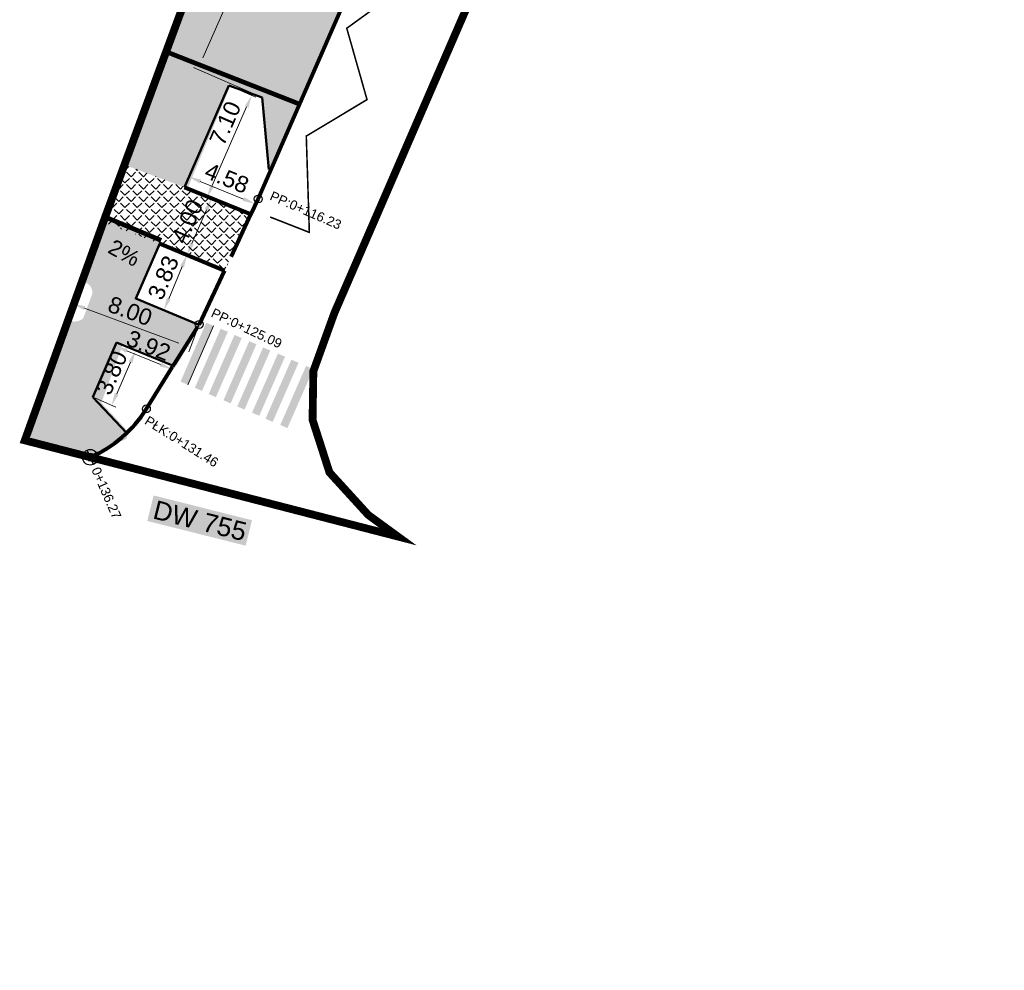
# Model space of a CAD drawing. Header units: metres. Extents: x 7535771 to 7535946, y 5639662 to 5639831.
# Tile 1 of 8: x 7535771 to 7535834, y 5639662 to 5639723. Entities that reach past the tile are written whole.
import ezdxf

# ---------------------------------------------------------------- set-up
doc = ezdxf.new("R2010")
doc.units = ezdxf.units.M
for name, pattern in [('ACAD_ISO10W100', [18, 12, -3, 0, -3]), ('CENTER2', [1.125, 0.75, -0.125, 0.125, -0.125]), ('HIDDEN', [0.375, 0.25, -0.125]), ('PRZER3-2', [5, 3, -2])]:
    doc.linetypes.add(name, pattern=pattern)
for name, color, linetype in [('_granica_inw', 126, 'HIDDEN'), ('C-ROAD-LABL', 150, 'Continuous'), ('Rozdzielenie miejsc', 252, 'Continuous'), ('zn_poz_proj_hatch', 7, 'Continuous')]:
    doc.layers.add(name, color=color, linetype=linetype)
for name, color, linetype, lineweight in [('_Krawężnik', 7, 'Continuous', 80), ('_krawężnik h_0', 55, 'PRZER3-2', 80), ('_Krawężnik obniżony', 172, 'PRZER3-2', 80), ('_opisy', 7, 'Continuous', 13), ('_Wypełenienie chodnik', 253, 'Continuous', 13), ('_Wypełnienie zjazdy', 144, 'Continuous', 13), ('C-ROAD-CTLN', 1, 'CENTER2', 35), ('Opisy', 5, 'Continuous', 13), ('zn_poz_proj_kontur', 7, 'Continuous', 13)]:
    doc.layers.add(name, color=color, linetype=linetype, lineweight=lineweight)
for name, color, linetype, lineweight, true_color in [('_Obrzeze', 7, 'Continuous', 50, 0x633d32), ('_Wymiary', 7, 'Continuous', 9, 0x00175c), ('_ściek betonowy', 7, 'Continuous', 80, 0x727e73)]:
    doc.layers.add(name, color=color, linetype=linetype, lineweight=lineweight, true_color=true_color)
doc.styles.add('Arial', font='arial.ttf')
doc.styles.add('GR', font='arial.ttf', dxfattribs={"height": 0.9})
doc.styles.add('RS500', font='arial.ttf', dxfattribs={"height": 1.05})
doc.dimstyles.new('RS 5000', dxfattribs={"dimtxt": 1.05, "dimasz": 0.8, "dimexe": 0.3, "dimexo": 0.2, "dimgap": 0.3, "dimtad": 1, "dimzin": 0, "dimdsep": 46, "dimtxsty": 'RS500', "dimcen": 0, "dimclrd": 256, "dimclre": 256, "dimclrt": 256, "dimaunit": 1, "dimadec": 0, "dimazin": 0, "dimtfac": 1, "dimtofl": 0, "dimtmove": 0, "dimatfit": 3, "dimfxl": 1, "dimtolj": 1, "dimtzin": 0, "dimlwd": 15, "dimlwe": 15, "dimarcsym": 0})

# ---------------------------------------------------------------- blocks, each defined once
blk = doc.blocks.new('*D19')
at = {"layer": '_Wymiary', "lineweight": 15, "transparency": 16777216}
for p, q in [((7535774.97, 5639706.217), (7535774.399, 5639704.68)), ((7535781.274, 5639702.446), (7535775.254, 5639704.683)), ((7535782.49, 5639703.423), (7535781.92, 5639701.886))]:
    blk.add_line(p, q, dxfattribs=at)
at = {"layer": '_Wymiary', "transparency": 16777216}
for points in [[(7535775.3, 5639704.808), (7535775.207, 5639704.558), (7535774.504, 5639704.962)], [(7535781.321, 5639702.571), (7535781.228, 5639702.321), (7535782.024, 5639702.168)]]:
    blk.add_solid(points, dxfattribs=at)
at = {"layer": 'Defpoints', "color": 0, "transparency": 16777216}
for p in [(7535775.04, 5639706.404), (7535774.504, 5639704.962), (7535782.56, 5639703.61)]:
    blk.add_point(p, dxfattribs=at)
at = {"layer": '_Wymiary', "transparency": 16777216, "insert": (7535778.159, 5639704.496), "char_height": 1.05, "attachment_point": 5, "rotation": 339.61803, "style": 'RS500'}
blk.add_mtext('\\A1;8.00', dxfattribs=at)
blk = doc.blocks.new('*D22')
at = {"layer": '_Wymiary', "lineweight": 15, "transparency": 16777216}
for p, q in [((7535784.656, 5639718.843), (7535786.204, 5639718.168)), ((7535783.408, 5639712.517), (7535785.608, 5639717.555)), ((7535781.816, 5639712.34), (7535783.363, 5639711.664))]:
    blk.add_line(p, q, dxfattribs=at)
at = {"layer": '_Wymiary', "transparency": 16777216}
for points in [[(7535785.486, 5639717.608), (7535785.731, 5639717.501), (7535785.929, 5639718.288)], [(7535783.286, 5639712.571), (7535783.531, 5639712.464), (7535783.088, 5639711.784)]]:
    blk.add_solid(points, dxfattribs=at)
at = {"layer": 'Defpoints', "color": 0, "transparency": 16777216}
for p in [(7535784.473, 5639718.924), (7535785.929, 5639718.288), (7535781.632, 5639712.42)]:
    blk.add_point(p, dxfattribs=at)
at = {"layer": '_Wymiary', "transparency": 16777216, "insert": (7535784.24, 5639716.509), "char_height": 1.05, "attachment_point": 5, "rotation": 66.40736, "style": 'RS500'}
blk.add_mtext('\\A1;7.10', dxfattribs=at)
blk = doc.blocks.new('*D23')
at = {"layer": '_Wymiary', "lineweight": 15, "transparency": 16777216}
for p, q in [((7535777.48, 5639702.411), (7535778.782, 5639701.843)), ((7535777.302, 5639699.203), (7535778.187, 5639701.23)), ((7535775.954, 5639698.918), (7535777.256, 5639698.349))]:
    blk.add_line(p, q, dxfattribs=at)
at = {"layer": '_Wymiary', "transparency": 16777216}
for points in [[(7535778.065, 5639701.283), (7535778.309, 5639701.176), (7535778.507, 5639701.963)], [(7535777.179, 5639699.256), (7535777.424, 5639699.149), (7535776.981, 5639698.469)]]:
    blk.add_solid(points, dxfattribs=at)
at = {"layer": 'Defpoints', "color": 0, "transparency": 16777216}
for p in [(7535777.296, 5639702.491), (7535778.507, 5639701.963), (7535775.771, 5639698.998)]:
    blk.add_point(p, dxfattribs=at)
at = {"layer": '_Wymiary', "transparency": 16777216, "insert": (7535776.978, 5639700.551), "char_height": 1.05, "attachment_point": 5, "rotation": 66.40736, "style": 'RS500'}
blk.add_mtext('\\A1;3.80', dxfattribs=at)
blk = doc.blocks.new('*D78')
at = {"layer": '_Wymiary', "lineweight": 15, "transparency": 16777216}
for p, q in [((7535792.963, 5639733.173), (7535788.763, 5639735.013)), ((7535788.716, 5639734.16), (7535782.812, 5639720.683)), ((7535786.417, 5639718.23), (7535782.217, 5639720.07))]:
    blk.add_line(p, q, dxfattribs=at)
at = {"layer": '_Wymiary', "transparency": 16777216}
for points in [[(7535788.594, 5639734.214), (7535788.839, 5639734.107), (7535789.037, 5639734.893)], [(7535782.69, 5639720.736), (7535782.934, 5639720.629), (7535782.491, 5639719.95)]]:
    blk.add_solid(points, dxfattribs=at)
at = {"layer": 'Defpoints', "color": 0, "transparency": 16777216}
for p in [(7535793.146, 5639733.093), (7535782.491, 5639719.95), (7535786.6, 5639718.15)]:
    blk.add_point(p, dxfattribs=at)
at = {"layer": '_Wymiary', "transparency": 16777216, "insert": (7535784.998, 5639727.757), "char_height": 1.05, "attachment_point": 5, "rotation": 66.34309, "style": 'RS500'}
blk.add_mtext('\\A1;16.30', dxfattribs=at)
blk = doc.blocks.new('*D24')
at = {"layer": '_Wymiary', "lineweight": 15, "transparency": 16777216}
for p, q in [((7535783.287, 5639711.742), (7535783.64, 5639711.589)), ((7535783.046, 5639710.974), (7535782.108, 5639708.814)), ((7535781.712, 5639708.114), (7535782.065, 5639707.961))]:
    blk.add_line(p, q, dxfattribs=at)
at = {"layer": '_Wymiary', "transparency": 16777216}
for points in [[(7535782.924, 5639711.027), (7535783.168, 5639710.921), (7535783.365, 5639711.708)], [(7535781.986, 5639708.867), (7535782.23, 5639708.761), (7535781.789, 5639708.08)]]:
    blk.add_solid(points, dxfattribs=at)
at = {"layer": 'Defpoints', "color": 0, "transparency": 16777216}
for p in [(7535783.103, 5639711.822), (7535781.528, 5639708.193), (7535781.789, 5639708.08)]:
    blk.add_point(p, dxfattribs=at)
at = {"layer": '_Wymiary', "transparency": 16777216, "insert": (7535781.81, 5639710.227), "char_height": 1.05, "attachment_point": 5, "rotation": 66.53198, "style": 'RS500'}
blk.add_mtext('\\A1;4.00', dxfattribs=at)
blk = doc.blocks.new('*D25')
at = {"layer": '_Wymiary', "lineweight": 15, "transparency": 16777216}
for p, q in [((7535781.708, 5639712.605), (7535782.017, 5639713.365)), ((7535782.645, 5639712.786), (7535785.414, 5639711.66)), ((7535785.958, 5639710.876), (7535786.268, 5639711.636))]:
    blk.add_line(p, q, dxfattribs=at)
at = {"layer": '_Wymiary', "transparency": 16777216}
for points in [[(7535782.695, 5639712.91), (7535782.595, 5639712.663), (7535781.904, 5639713.087)], [(7535785.464, 5639711.784), (7535785.363, 5639711.537), (7535786.155, 5639711.359)]]:
    blk.add_solid(points, dxfattribs=at)
at = {"layer": 'Defpoints', "color": 0, "transparency": 16777216}
for p in [(7535781.632, 5639712.42), (7535786.155, 5639711.359), (7535785.883, 5639710.691)]:
    blk.add_point(p, dxfattribs=at)
at = {"layer": '_Wymiary', "transparency": 16777216, "insert": (7535784.344, 5639712.998), "char_height": 1.05, "attachment_point": 5, "rotation": 337.86615, "style": 'RS500'}
blk.add_mtext('\\A1;4.58', dxfattribs=at)
blk = doc.blocks.new('*D26')
at = {"layer": '_Wymiary', "lineweight": 15, "transparency": 16777216}
for p, q in [((7535777.213, 5639702.288), (7535777.09, 5639701.985)), ((7535777.944, 5639701.961), (7535780.096, 5639701.084)), ((7535780.846, 5639700.807), (7535780.723, 5639700.505))]:
    blk.add_line(p, q, dxfattribs=at)
at = {"layer": '_Wymiary', "transparency": 16777216}
for points in [[(7535777.994, 5639702.085), (7535777.893, 5639701.838), (7535777.203, 5639702.263)], [(7535780.146, 5639701.208), (7535780.045, 5639700.961), (7535780.836, 5639700.782)]]:
    blk.add_solid(points, dxfattribs=at)
at = {"layer": 'Defpoints', "color": 0, "transparency": 16777216}
for p in [(7535777.288, 5639702.473), (7535780.836, 5639700.782), (7535780.922, 5639700.992)]:
    blk.add_point(p, dxfattribs=at)
at = {"layer": '_Wymiary', "transparency": 16777216, "insert": (7535779.335, 5639702.297), "char_height": 1.05, "attachment_point": 5, "rotation": 337.83081, "style": 'RS500'}
blk.add_mtext('\\A1;3.92', dxfattribs=at)
blk = doc.blocks.new('*D79')
at = {"layer": '_Wymiary', "lineweight": 15, "transparency": 16777216}
for p, q in [((7535781.605, 5639708.157), (7535781.513, 5639708.195)), ((7535781.482, 5639707.341), (7535780.625, 5639705.283)), ((7535780.132, 5639704.621), (7535780.04, 5639704.659))]:
    blk.add_line(p, q, dxfattribs=at)
at = {"layer": '_Wymiary', "transparency": 16777216}
for points in [[(7535781.359, 5639707.393), (7535781.605, 5639707.29), (7535781.789, 5639708.08)], [(7535780.502, 5639705.334), (7535780.748, 5639705.231), (7535780.317, 5639704.544)]]:
    blk.add_solid(points, dxfattribs=at)
at = {"layer": 'Defpoints', "color": 0, "transparency": 16777216}
for p in [(7535781.789, 5639708.08), (7535780.317, 5639704.544), (7535780.317, 5639704.544)]:
    blk.add_point(p, dxfattribs=at)
at = {"layer": '_Wymiary', "transparency": 16777216, "insert": (7535780.281, 5639706.634), "char_height": 1.05, "attachment_point": 5, "rotation": 67.39271, "style": 'RS500'}
blk.add_mtext('\\A1;3.83', dxfattribs=at)
blk = doc.blocks.new('bomba')
h = blk.add_hatch(color=0)
h.paths.add_polyline_path([(0, 1), (0, -1, 0.414214), (1, 0, 0.414214)])
h.paths.add_polyline_path([(0, 1), (0, 2, 0.414214), (-2, 0, 0.414214), (0, -2), (0, -1, -0.414214), (-1, 0, -0.414214)])
at = {"color": 0}
blk.add_line((0, 2), (0, -2), dxfattribs=at)
for radius in [2, 1]:
    blk.add_circle((0, 0), radius, dxfattribs=at)
blk = doc.blocks.new('AeccTickCircle')
blk.add_circle((0, 0), 0.5)
blk = doc.blocks.new('os r c')
at = {"layer": 'C-ROAD-CTLN', "color": 252, "linetype": 'ACAD_ISO10W100', "lineweight": 13, "ltscale": 0.5, "flags": 128}
blk.add_lwpolyline([(7535824.066, 5639797.684), (7535821.874, 5639792.244), (7535810.472, 5639766.117), (7535795.083, 5639731.7), (7535786.348, 5639711.665), (7535782.575, 5639703.643), (7535779.201, 5639698.243)], dxfattribs=at)
blk.add_lwpolyline([(7535775.612, 5639695.151, 0.15143), (7535779.201, 5639698.243)], format="xyb", dxfattribs=at)
at = {"layer": 'C-ROAD-LABL', "linetype": 'Continuous', "lineweight": 13}
for p, xscale, yscale, zscale, rotation in [((7535786.348, 5639711.665), 0.5, 0.5, 0.5, 246.4416040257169), ((7535782.575, 5639703.643), 0.4999999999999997, 0.4999999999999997, 0.4999999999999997, 244.8153709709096), ((7535779.201, 5639698.243), 0.4999999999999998, 0.4999999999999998, 0.4999999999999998, 237.9630940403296), ((7535775.612, 5639695.151), 0.4999999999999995, 0.4999999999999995, 0.4999999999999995, 203.5195110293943)]:
    blk.add_blockref('AeccTickCircle', p, dxfattribs=dict(at, xscale=xscale, yscale=yscale, zscale=zscale, rotation=rotation))
at = {"layer": 'C-ROAD-LABL', "color": 7, "linetype": 'Continuous', "lineweight": -3, "xscale": 0.2499999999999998, "yscale": 0.2499999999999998, "zscale": 0.2499999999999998, "rotation": 203.5195110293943}
blk.add_blockref('bomba', (7535775.612, 5639695.151), dxfattribs=at)
at = {"layer": 'C-ROAD-LABL', "color": 150, "style": 'Arial'}
for s, rotation, p in [('PP:0+116.23', 336.44159, (7535787.032, 5639711.639)), ('PP:0+125.09', 334.81535, (7535783.276, 5639704.166)), ('PŁK:0+131.46', 327.96308, (7535779.032, 5639697.319)), ('0+136.27', 293.51949, (7535775.668, 5639694.355))]:
    blk.add_text(s, height=0.6, rotation=rotation, dxfattribs=at).set_placement(p)

msp = doc.modelspace()

# ---------------------------------------------------------------- hatches: boundary and pattern name
at = {"layer": '_Wypełenienie chodnik'}
h = msp.add_hatch(dxfattribs=at)
h.set_pattern_fill('SQUARE', color=256, scale=0.15, angle=64)
h.set_pattern_definition([(64, (0, 0), (-0.42805066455, 0.208774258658), [0.47625, -0.47625]), (154, (0, 0), (-0.208774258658, -0.42805066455), [0.47625, -0.47625])])
edge = h.paths.add_edge_path()
edge.add_line((7535780.136, 5639708.993), (7535776.678, 5639710.503))
edge.add_line((7535776.678, 5639710.503), (7535775.034, 5639706.39))
edge.add_arc((7535775.011, 5639705.641), 0.749, 0.67434, 88.23353, ccw=False)
edge.add_line((7535775.76, 5639705.65), (7535775.161, 5639704.036))
edge.add_arc((7535774.593, 5639704.703), 0.876, 241.58023, 310.45373, ccw=False)
edge.add_line((7535774.176, 5639703.932), (7535771.918, 5639697.585))
edge.add_line((7535771.918, 5639697.585), (7535771.766, 5639696.143))
edge.add_line((7535771.766, 5639696.143), (7535775.33, 5639695.224))
edge.add_line((7535775.33, 5639695.224), (7535777.926, 5639696.32))
edge.add_line((7535777.926, 5639696.32), (7535778.046, 5639696.77))
edge.add_line((7535778.046, 5639696.77), (7535776.316, 5639698.64))
edge.add_line((7535776.316, 5639698.64), (7535777.711, 5639702.413))
edge.add_line((7535777.711, 5639702.413), (7535781.126, 5639701.01))
edge.add_line((7535781.126, 5639701.01), (7535782.686, 5639703.66))
edge.add_line((7535782.686, 5639703.66), (7535778.52, 5639705.292))
edge.add_line((7535778.52, 5639705.292), (7535780.056, 5639708.81))
edge.add_line((7535780.056, 5639708.81), (7535780.136, 5639708.993))
h.paths.add_polyline_path([(7535777.895, 5639713.806), (7535781.733, 5639712.379), (7535781.792, 5639712.505), (7535781.866, 5639712.43), (7535784.599, 5639718.974), (7535786.6, 5639718.15), (7535787.03, 5639713.56), (7535795.269, 5639732.164), (7535790.656, 5639734.03), (7535799.745, 5639754.438), (7535794.847, 5639756.528), (7535796.081, 5639759.289), (7535801.015, 5639757.156), (7535805.091, 5639766.288), (7535809.213, 5639764.489), (7535809.893, 5639764.791), (7535810.472, 5639766.117), (7535810.214, 5639766.775), (7535806.064, 5639768.518), (7535807.274, 5639771.291), (7535817.089, 5639793.784), (7535821.206, 5639791.983), (7535821.86, 5639792.213), (7535821.614, 5639792.902), (7535817.49, 5639794.7), (7535812.614, 5639796.733), (7535808.576, 5639786.355), (7535808.231, 5639786.547), (7535794.849, 5639756.528), (7535790.558, 5639746.285), (7535792.371, 5639745.507), (7535791.541, 5639743.637), (7535789.713, 5639744.449), (7535785.215, 5639733.671)])
at = {"layer": '_Wypełnienie zjazdy'}
h = msp.add_hatch(dxfattribs=at)
h.set_pattern_fill('ANGLE', color=256, scale=0.08, angle=45)
h.set_pattern_definition([(45, (-136.9017, -63.48396), (-0.395131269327, 0.395131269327), [0.4064, -0.1524]), (135, (-136.9017, -63.48396), (-0.395131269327, -0.395131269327), [0.4064, -0.1524])])
h.paths.add_polyline_path([(7535785.824, 5639710.715), (7535781.632, 5639712.42), (7535777.771, 5639713.853), (7535776.403, 5639710.201), (7535780.056, 5639708.81), (7535784.163, 5639707.025)])
at = {"layer": 'Opisy'}
msp.add_hatch(color=256, dxfattribs=at).paths.add_polyline_path([(7535775.601, 5639707.958), (7535779.06, 5639706.53), (7535775.829, 5639708.492)])
at = {"layer": 'zn_poz_proj_hatch'}
h = msp.add_hatch(color=253, dxfattribs=at)
h.dxf.hatch_style = 1
h.paths.add_polyline_path([(7535783.482, 5639703.56), (7535783.021, 5639703.752), (7535781.381, 5639699.99), (7535781.839, 5639699.79)])
h = msp.add_hatch(color=253, dxfattribs=at)
h.dxf.hatch_style = 1
h.paths.add_polyline_path([(7535784.408, 5639703.173), (7535783.947, 5639703.366), (7535782.298, 5639699.591), (7535782.756, 5639699.391)])
h = msp.add_hatch(color=253, dxfattribs=at)
h.dxf.hatch_style = 1
h.paths.add_polyline_path([(7535785.294, 5639702.776), (7535784.833, 5639702.969), (7535783.184, 5639699.194), (7535783.642, 5639698.994)])
h = msp.add_hatch(color=253, dxfattribs=at)
h.dxf.hatch_style = 1
h.paths.add_polyline_path([(7535786.236, 5639702.378), (7535785.774, 5639702.571), (7535784.125, 5639698.795), (7535784.584, 5639698.596)])
h = msp.add_hatch(color=253, dxfattribs=at)
h.dxf.hatch_style = 1
h.paths.add_polyline_path([(7535787.122, 5639701.981), (7535786.66, 5639702.174), (7535785.012, 5639698.399), (7535785.47, 5639698.199)])
h = msp.add_hatch(color=253, dxfattribs=at)
h.dxf.hatch_style = 1
h.paths.add_polyline_path([(7535788.063, 5639701.583), (7535787.602, 5639701.776), (7535785.953, 5639698), (7535786.411, 5639697.8)])
h = msp.add_hatch(color=253, dxfattribs=at)
h.dxf.hatch_style = 1
h.paths.add_polyline_path([(7535788.924, 5639701.194), (7535788.463, 5639701.386), (7535786.814, 5639697.611), (7535787.272, 5639697.411)])
h = msp.add_hatch(color=253, dxfattribs=at)
h.dxf.hatch_style = 1
h.paths.add_polyline_path([(7535789.866, 5639700.795), (7535789.404, 5639700.988), (7535787.755, 5639697.213), (7535788.214, 5639697.013)])

# ---------------------------------------------------------------- linework, layer by layer
at = {"layer": '_granica_inw', "lineweight": -3, "ltscale": 20, "const_width": 0.5, "flags": 128}
msp.add_lwpolyline([(7535795.27, 5639690.08), (7535793.38, 5639691.46), (7535790.9, 5639694.18), (7535789.82, 5639697.54), (7535789.87, 5639700.65), (7535791.22, 5639704.39), (7535829.01, 5639791.62), (7535831.25, 5639795.15), (7535834.02, 5639796.88), (7535837.75, 5639797.8), (7535840.88, 5639797.29), (7535857.85, 5639790.81), (7535913.64, 5639766.16), (7535916.55, 5639765.26), (7535918.31, 5639762.52), (7535919, 5639757.2), (7535918.589, 5639753.607), (7535887.785, 5639674.098), (7535886.34, 5639671.86), (7535884.33, 5639670.08), (7535882.4, 5639669.1), (7535879.64, 5639668.29), (7535903.48, 5639662.64), (7535904.895, 5639668.084), (7535907.66, 5639679.23), (7535911.11, 5639689.26), (7535920.128, 5639710.436), (7535934.92, 5639745.96), (7535942.27, 5639759.809), (7535945.52, 5639767.74), (7535941.171, 5639769.988), (7535938.168, 5639770.75), (7535865.255, 5639803.008), (7535857.156, 5639806.459), (7535851.198, 5639809.116), (7535837.039, 5639815.554), (7535831.093, 5639818.209), (7535828.59, 5639819.93), (7535823.419, 5639825.292), (7535821.81, 5639818.75), (7535785.063, 5639733.564), (7535776.581, 5639710.552), (7535771.43, 5639696.23), (7535795.27, 5639690.08)], dxfattribs=at)
at = {"layer": '_Krawężnik', "color": 7}
msp.add_line((7535795.083, 5639731.7), (7535786.348, 5639711.665), dxfattribs=at)
at = {"layer": '_Krawężnik', "color": 204}
msp.add_line((7535781.632, 5639712.42), (7535785.824, 5639710.715), dxfattribs=at)
at = {"layer": '_Krawężnik', "color": 7, "flags": 128}
for points in [[(7535785.883, 5639710.691), (7535786.341, 5639711.667)], [(7535782.575, 5639703.643), (7535784.192, 5639707.087)]]:
    msp.add_lwpolyline(points, dxfattribs=at)
at = {"layer": '_Krawężnik', "color": 204}
msp.add_lwpolyline([(7535780.056, 5639708.81), (7535784.192, 5639707.088)], dxfattribs=at)
at = {"layer": '_Krawężnik', "color": 7, "flags": 128}
msp.add_lwpolyline([(7535775.612, 5639695.151, 0.15143), (7535779.201, 5639698.243), (7535780.878, 5639700.922)], format="xyb", dxfattribs=at)
at = {"layer": '_krawężnik h_0'}
msp.add_lwpolyline([(7535780.897, 5639700.953), (7535782.56, 5639703.61), (7535782.565, 5639703.621)], dxfattribs=at)
at = {"layer": '_Krawężnik obniżony', "flags": 128}
msp.add_lwpolyline([(7535785.883, 5639710.691), (7535784.192, 5639707.087)], dxfattribs=at)
at = {"layer": '_Obrzeze'}
for p, q in [((7535784.473, 5639718.924), (7535781.632, 5639712.42)), ((7535786.6, 5639718.15), (7535784.473, 5639718.924)), ((7535777.296, 5639702.491), (7535775.771, 5639698.998)), ((7535780.922, 5639700.992), (7535777.296, 5639702.491)), ((7535775.771, 5639698.998), (7535777.92, 5639696.72))]:
    msp.add_line(p, q, dxfattribs=at)
for points in [[(7535786.6, 5639718.15), (7535787.03, 5639713.56)], [(7535780.056, 5639708.81), (7535778.52, 5639705.292), (7535782.56, 5639703.61)]]:
    msp.add_lwpolyline(points, dxfattribs=at)
at = {"layer": '_ściek betonowy', "const_width": 0.3}
for points in [[(7535780.395, 5639721.108), (7535788.992, 5639717.73)], [(7535776.545, 5639710.522), (7535780.147, 5639709.019)]]:
    msp.add_lwpolyline(points, dxfattribs=at)
at = {"layer": 'Rozdzielenie miejsc', "const_width": 0.1, "flags": 128}
msp.add_lwpolyline([(7535796.913, 5639734.786), (7535799.423, 5639733.631), (7535794.955, 5639729.795), (7535796.113, 5639725.562), (7535792.005, 5639722.581), (7535793.301, 5639718.019), (7535789.418, 5639715.687), (7535789.614, 5639709.529), (7535787.111, 5639710.511)], dxfattribs=at)
at = {"layer": 'zn_poz_proj_kontur', "color": 135, "lineweight": 9, "true_color": 0x479090, "flags": 128}
msp.add_lwpolyline([(7535783.482, 5639703.56), (7535781.839, 5639699.79)], dxfattribs=at)

# ---------------------------------------------------------------- block references
msp.add_blockref('os r c', (0, 0))

# ---------------------------------------------------------------- texts
at = {"layer": '_opisy', "insert": (7535779.837, 5639692.415, -271.01), "char_height": 1.2, "attachment_point": 1, "rotation": 345.86949, "style": 'GR', "bg_fill": 1, "box_fill_scale": 1.2, "bg_fill_color": 2, "bg_fill_transparency": 0}
msp.add_mtext_dynamic_manual_height_columns('DW 755', width=6.00501, gutter_width=6, heights=[0], dxfattribs=at)
at = {"layer": 'Opisy', "insert": (7535777.782, 5639708.217), "char_height": 1, "attachment_point": 5, "rotation": 331.26191, "style": 'RS500'}
msp.add_mtext('\\A1;2%', dxfattribs=at)

# ---------------------------------------------------------------- dimensions: what is measured, and where the dimension line sits
at = {"layer": '_Wymiary'}
for p1, p2, distance, text, picture, middle in [((7535793.146, 5639733.093), (7535786.6, 5639718.15), -4.486, '16.30', '*D78', (7535784.998, 5639727.757)), ((7535781.632, 5639712.42), (7535785.883, 5639710.691), 0.721, '4.58', '*D25', (7535784.344, 5639712.998)), ((7535783.103, 5639711.822), (7535781.528, 5639708.193), 0.285, '4.00', '*D24', (7535781.81, 5639710.227)), ((7535775.771, 5639698.998), (7535777.296, 5639702.491), -1.321, '3.80', '*D23', (7535776.978, 5639700.551))]:
    dim = msp.add_aligned_dim(p1=p1, p2=p2, distance=distance, text=text, dimstyle='RS 5000', dxfattribs=at)
    dim.commit()
    dim.dimension.update_dxf_attribs({"geometry": picture, "text_midpoint": middle})
dim = msp.add_linear_dim(base=(7535785.929, 5639718.288), p1=(7535781.632, 5639712.42), p2=(7535784.473, 5639718.924), angle=66.40736, dimstyle='RS 5000', dxfattribs=at)
dim.commit()
dim.dimension.update_dxf_attribs({"geometry": '*D22', "text_midpoint": (7535785.006, 5639716.175), "dimtype": 161})
for p1, p2, distance, picture, middle in [((7535781.789, 5639708.08), (7535780.317, 5639704.544), 0, '*D79', (7535780.281, 5639706.634)), ((7535777.288, 5639702.473), (7535780.922, 5639700.992), -0.227, '*D26', (7535779.335, 5639702.297))]:
    dim = msp.add_aligned_dim(p1=p1, p2=p2, distance=distance, dimstyle='RS 5000', dxfattribs=at)
    dim.commit()
    dim.dimension.update_dxf_attribs({"geometry": picture, "text_midpoint": middle})
dim = msp.add_linear_dim(base=(7535774.504, 5639704.962), p1=(7535782.56, 5639703.61), p2=(7535775.04, 5639706.404), angle=159.61803, text='8.00', dimstyle='RS 5000', dxfattribs=at)
dim.commit()
dim.dimension.update_dxf_attribs({"geometry": '*D19', "text_midpoint": (7535777.867, 5639703.712), "dimtype": 161})

doc.saveas('drawing.dxf')
